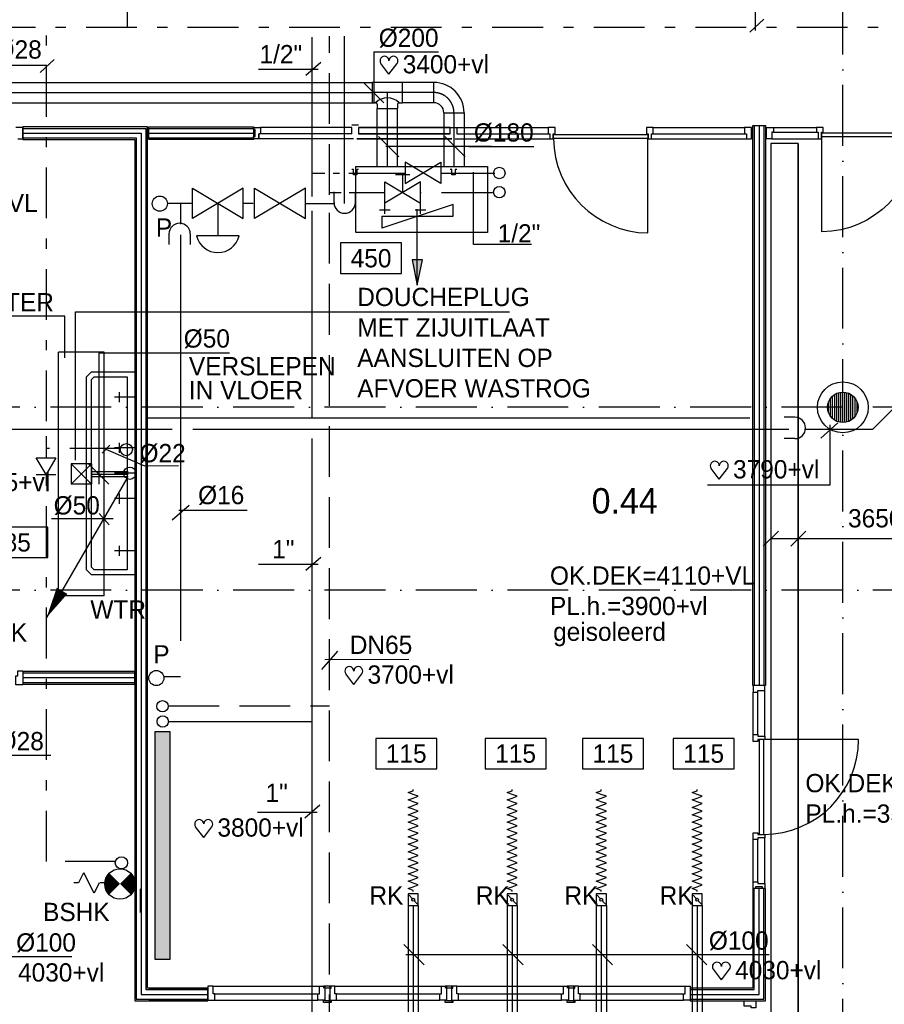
# Model space of a CAD drawing. Extents: x 25315 to 170951, y 867852 to 951952.
# Tile 94 of 119: x 108117 to 116632, y 915947 to 925645. Entities that reach past the tile are written whole.
import ezdxf
from ezdxf.enums import TextEntityAlignment as Align

# ---------------------------------------------------------------- set-up
doc = ezdxf.new("R2010")
doc.units = 0
doc.header["$LTSCALE"] = 100
for name, pattern in [('2322000', [45, 40, -5]), ('2322107', [2000, 1000, 1000]), ('2322108', [7, 5, -2]), ('2322109', [10, 5, -2, 1, -2]), ('2322121', [2000, 1000, 1000]), ('CENTER2', [11.25, 7.5, -1.25, 1.25, -1.25]), ('CENTER4', [5, 3.125, -0.625, 0.625, -0.625]), ('DASHDOT', [9, 6, -1.5, 0, -1.5]), ('LURETOUR', [6, 4, -2])]:
    doc.linetypes.add(name, pattern=pattern)
doc.layers.get('0').update_dxf_attribs({"linetype": 'CONTINUOUS'})
for name, color, linetype in [('AL$7----_STRAMIEN', 1, 'DASHDOT'), ('AL22----_BINNENWAND', 7, 'CONTINUOUS'), ('BOUW', 8, 'CONTINUOUS'), ('KABELGOOT', 8, 'CONTINUOUS'), ('WL$1----', 4, 'CONTINUOUS'), ('WL524---', 4, 'CONTINUOUS'), ('WL531---', 4, 'CONTINUOUS'), ('WL561---', 4, 'CONTINUOUS'), ('WL561---_AANVOER', 4, 'CONTINUOUS'), ('WL561---_RETOUR', 4, 'CONTINUOUS'), ('WL570---', 3, 'CONTINUOUS'), ('WL570---_HARTLIJN', 7, 'CONTINUOUS'), ('WL570---_RETOUR', 3, 'CONTINUOUS'), ('WL570---_TOEVOER', 3, 'CONTINUOUS'), ('WM541---', 1, 'CONTINUOUS'), ('WM570---', 1, 'CONTINUOUS')]:
    doc.layers.add(name, color=color, linetype=linetype)
doc.styles.add('BURO-018', font='BUROFONT.shx', dxfattribs={"height": 180})
doc.styles.add('BURO-025', font='BUROFONT.shx', dxfattribs={"height": 250})

# ---------------------------------------------------------------- blocks, each defined once
blk = doc.blocks.new('BU11467H01')
at = {"linetype": 'CONTINUOUS'}
blk.add_lwpolyline([(0, 114), (67, 114), (67, 67), (50, 67), (50, 0), (0, 0)], close=True, dxfattribs=at)
blk = doc.blocks.new('LDV2121')
at = {"color": 0, "linetype": 'CONTINUOUS'}
blk.add_line((-0.25, -0.433), (-6.75, -11.691), dxfattribs=at)
blk.add_lwpolyline([(-6.75, -11.691, 0, 1, 0), (-5.5, -9.526, 1, 1, 0)], format="xyseb", dxfattribs=at)
blk.add_circle((0, 0), 0.5, dxfattribs=at)
blk = doc.blocks.new('BU11467H02')
at = {"linetype": 'CONTINUOUS'}
blk.add_lwpolyline([(33.5, 114), (-33.5, 114), (-33.5, 67), (-16.5, 67), (-16.5, 0), (16.5, 0), (16.5, 67), (33.5, 67)], close=True, dxfattribs=at)
blk = doc.blocks.new('CVHATCH1')
at = {"color": 0, "linetype": 'CONTINUOUS'}
blk.add_solid([(-0.5, -0.5), (0.5, -0.5), (-0.5, 0.5), (0.5, 0.5)], dxfattribs=at)
blk = doc.blocks.new('2322401')
at = {"color": 0, "linetype": 'CONTINUOUS'}
for p, q in [((-0.5, 0.5, 1), (-0.5, 0.5)), ((-0.5, 0.5, 1), (-0.5, -0.5, 1)), ((0.5, 0.5, 1), (-0.5, 0.5, 1)), ((0.5, 0.5), (-0.5, 0.5)), ((-0.5, 0.5), (-0.5, -0.5)), ((0.5, 0.5, 1), (0.5, 0.5)), ((0.5, -0.5, 1), (0.5, 0.5, 1)), ((0.5, -0.5), (0.5, 0.5)), ((-0.5, -0.5, 1), (-0.5, -0.5)), ((-0.5, -0.5, 1), (0.5, -0.5, 1)), ((-0.5, -0.5), (0.5, -0.5)), ((0.5, -0.5, 1), (0.5, -0.5))]:
    blk.add_line(p, q, dxfattribs=at)
blk = doc.blocks.new('A$C4BCC12D8')
at = {"layer": 'BOUW', "color": 1, "style": 'BURO-018'}
blk.add_text('geisoleerd', height=180, dxfattribs=at).set_placement((0, 60))
blk = doc.blocks.new('LU-ORND')
at = {"color": 0, "linetype": 'CONTINUOUS'}
for p, q in [((-3, 1.5), (-3, -1.5)), ((3, 1.5), (-3, 1.5)), ((3, -1.5), (3, 1.5)), ((-3, -1.5), (3, -1.5))]:
    blk.add_line(p, q, dxfattribs=at)
blk = doc.blocks.new('3048301')
at = {"color": 0, "linetype": 'CONTINUOUS'}
for p, q in [((-2.5, 1.5), (2.5, -1.5)), ((-2.5, -1.5), (-2.5, 1.5)), ((2.5, 1.5), (-2.5, -1.5)), ((2.5, -1.5), (2.5, 1.5))]:
    blk.add_line(p, q, dxfattribs=at)
at = {"color": 0, "linetype": 'CONTINUOUS', "style": 'BURO-018', "flags": 1}
blk.add_attdef('CV_MATCODE', (0, 0), '', height=1.8, dxfattribs=at)
blk = doc.blocks.new('LDS')
at = {"color": 0, "linetype": 'CONTINUOUS'}
for p, q in [((0, 1), (1, 1)), ((0, -1), (1, -1))]:
    blk.add_line(p, q, dxfattribs=at)
blk.add_arc((0, 0), 1, 90, 270, dxfattribs=at)
blk = doc.blocks.new('3048311')
at = {"color": 0, "linetype": 'CONTINUOUS'}
for p, q in [((-2.5, 1.5), (0, 0)), ((-2.5, -1.5), (-2.5, 1.5)), ((0, -1.5), (0, 1.5)), ((0, 0), (-2.5, -1.5))]:
    blk.add_line(p, q, dxfattribs=at)
at = {"color": 0, "linetype": 'CONTINUOUS', "style": 'BURO-018', "flags": 1}
blk.add_attdef('CV_MATCODE', (0, 0), '', height=1.8, dxfattribs=at)
blk = doc.blocks.new('HART')
at = {"color": 1}
for q in [(-39.7, 52.4), (39.7, 52.4)]:
    blk.add_line((0, 0), q, dxfattribs=at)
for centre, start, end in [((-22.1, 65.7), 0, 217.1867), ((22.1, 65.7), 322.8133, 180)]:
    blk.add_arc(centre, 22.1, start, end, dxfattribs=at)
blk = doc.blocks.new('LU-1D-K-C8')
at = {"color": 0, "linetype": 'CONTINUOUS'}
for p, q in [((-0.5, 100), (0.5, 100)), ((-0.5, -100), (0.5, -100))]:
    blk.add_line(p, q, dxfattribs=at)
at = {"layer": 'WL570---_HARTLIJN', "linetype": 'CENTER2'}
blk.add_line((-0.5, 0), (0.5, 0), dxfattribs=at)
blk = doc.blocks.new('LU-1D-B-1-C85AC8')
at = {"color": 0, "linetype": 'CONTINUOUS'}
for p, q in [((-100, 200), (100, 200)), ((-200, 100), (-200, -100))]:
    blk.add_line(p, q, dxfattribs=at)
for radius in [100, 300]:
    blk.add_arc((-200, 200), radius, 270, 0, dxfattribs=at)
at = {"layer": 'WL570---_HARTLIJN', "linetype": 'CENTER4'}
blk.add_arc((-200, 200), 200, 270, 0, dxfattribs=at)
blk = doc.blocks.new('LU-1D-F-643EB')
at = {"color": 0, "linetype": 'CONTINUOUS'}
for p, q in [((-501.7, 0), (-491.4, 0)), ((-491.4, 0), (-473.2, 50)), ((-473.2, 50), (-455, 0)), ((-455, 0), (-436.8, -50)), ((-436.8, -50), (-418.6, 0)), ((-418.6, 0), (-400.4, 50)), ((-400.4, 50), (-382.2, 0)), ((-382.2, 0), (-364, -50)), ((-364, -50), (-345.8, 0)), ((-345.8, 0), (-327.6, 50)), ((-327.6, 50), (-309.4, 0)), ((-309.4, 0), (-291.2, -50)), ((-291.2, -50), (-273, 0)), ((-273, 0), (-254.8, 50)), ((-254.8, 50), (-236.6, 0)), ((-236.6, 0), (-218.4, -50)), ((-218.4, -50), (-200.2, 0)), ((-200.2, 0), (-182, 50)), ((-182, 50), (-163.8, 0)), ((-163.8, 0), (-145.6, -50)), ((-145.6, -50), (-127.4, 0)), ((-127.4, 0), (-109.2, 50)), ((-109.2, 50), (-91, 0)), ((-91, 0), (-72.8, -50)), ((-72.8, -50), (-54.6, 0)), ((-54.6, 0), (-36.4, 50)), ((-36.4, 50), (-18.2, 0)), ((-18.2, 0), (0, -50)), ((0, -50), (18.2, 0)), ((18.2, 0), (36.4, 50)), ((36.4, 50), (54.6, 0)), ((54.6, 0), (72.8, -50)), ((72.8, -50), (91, 0)), ((91, 0), (109.2, 50)), ((109.2, 50), (127.4, 0)), ((127.4, 0), (145.6, -50)), ((145.6, -50), (163.8, 0)), ((163.8, 0), (182, 50)), ((182, 50), (200.2, 0)), ((200.2, 0), (218.4, -50)), ((218.4, -50), (236.6, 0)), ((236.6, 0), (254.8, 50)), ((254.8, 50), (273, 0)), ((273, 0), (291.2, -50)), ((291.2, -50), (309.4, 0)), ((309.4, 0), (327.6, 50)), ((327.6, 50), (345.8, 0)), ((345.8, 0), (364, -50)), ((364, -50), (382.2, 0)), ((382.2, 0), (400.4, 50)), ((400.4, 50), (418.6, 0)), ((418.6, 0), (436.8, -50)), ((436.8, -50), (455, 0)), ((455, 0), (473.2, 50)), ((473.2, 50), (491.4, 0)), ((491.4, 0), (501.7, 0))]:
    blk.add_line(p, q, dxfattribs=at)
blk = doc.blocks.new('LU-1D-KL1-6470')
at = {"color": 0, "linetype": 'CONTINUOUS'}
for p, q in [((-56, 50), (-56, -50)), ((56, 50), (-56, 50)), ((45.6, 40.7), (10.4, 9.3)), ((56, -50), (56, 50)), ((-56, -50), (56, -50)), ((-10.4, -9.3), (-45.6, -40.7))]:
    blk.add_line(p, q, dxfattribs=at)
blk.add_circle((0, 0), 14, dxfattribs=at)
blk = doc.blocks.new('LU-1D-K-64')
at = {"color": 0, "linetype": 'CONTINUOUS'}
for p, q in [((-0.5, 50), (0.5, 50)), ((-0.5, -50), (0.5, -50))]:
    blk.add_line(p, q, dxfattribs=at)
at = {"layer": 'WL570---_HARTLIJN', "linetype": 'CENTER2'}
blk.add_line((-0.5, 0), (0.5, 0), dxfattribs=at)
blk = doc.blocks.new('*U457', base_point=(107732.4, 610543.7))
at = {"color": 0, "linetype": 'CONTINUOUS'}
for p, q in [((107782.1, 610444), (107582.7, 610643.4)), ((108032.4, 610543.7), (107582.4, 610543.7)), ((108032.4, 610543.7), (108632.3, 610543.7))]:
    blk.add_line(p, q, dxfattribs=at)
at = {"layer": 'WM570---', "linetype": 'CONTINUOUS', "style": 'BURO-018'}
blk.add_text('%%c100', height=180, dxfattribs=at).set_placement((108082.4, 610593.7))
blk = doc.blocks.new('*U460', base_point=(111603.5, 619154.7))
at = {"color": 0, "linetype": 'CONTINUOUS'}
for p, q in [((111603.5, 619454.7), (111603.5, 618954.7)), ((111603.5, 619454.7), (112243.4, 619454.7)), ((111503.8, 619154.4), (111703.2, 618955))]:
    blk.add_line(p, q, dxfattribs=at)
at = {"layer": 'WM570---', "linetype": 'CONTINUOUS', "style": 'BURO-018'}
blk.add_text('%%c200', height=180, dxfattribs=at).set_placement((111653.5, 619504.7))
blk = doc.blocks.new('LU-1D-K-32')
at = {"color": 0, "linetype": 'CONTINUOUS'}
for p, q in [((-0.5, 25), (0.5, 25)), ((-0.5, -25), (0.5, -25))]:
    blk.add_line(p, q, dxfattribs=at)
at = {"layer": 'WL570---_HARTLIJN', "linetype": 'CENTER2'}
blk.add_line((-0.5, 0), (0.5, 0), dxfattribs=at)
blk = doc.blocks.new('LU-PIJL7')
at = {"color": 0, "linetype": 'CONTINUOUS'}
for p, q in [((0, 0), (-15, 0)), ((-5, -1), (-5, 1)), ((-5, 1), (0, 0)), ((0, 0), (-5, -1))]:
    blk.add_line(p, q, dxfattribs=at)
blk.add_solid([(-5, 1), (-5, -1), (0, 0)], dxfattribs=at)
blk = doc.blocks.new('2322615')
at = {"color": 0, "linetype": 'CONTINUOUS'}
for p, q in [((-2.5, -7.5), (2.5, 7.5)), ((0, 7.5), (2.5, 7.5)), ((0, 7.5), (0, -7.5)), ((0, -7.5), (-2.5, -7.5))]:
    blk.add_line(p, q, dxfattribs=at)
at = {"color": 0, "linetype": 'CONTINUOUS', "style": 'BURO-018', "flags": 1}
blk.add_attdef('W_ID', (0, 0), '', height=1.8, dxfattribs=at)
blk = doc.blocks.new('3048301A')
at = {"color": 0, "linetype": 'CONTINUOUS'}
for p, q in [((-2.5, 1.5), (2.5, -1.5)), ((-2.5, -3), (-2.5, 1.5)), ((2.5, 1.5), (-2.5, -1.5)), ((-1, 2.5), (1, 2.5)), ((0, 0), (0, 2.5)), ((2.5, -3), (2.5, 1.5)), ((-3.25, -2.5), (-1.75, -2.5)), ((1.75, -2.5), (3.25, -2.5))]:
    blk.add_line(p, q, dxfattribs=at)
at = {"color": 0, "linetype": 'CONTINUOUS', "style": 'BURO-018', "flags": 1}
blk.add_attdef('CV_MATCODE', (0, 0), '', height=1.8, dxfattribs=at)
blk = doc.blocks.new('LU-1D-T-5A-C8C85A12C9D')
at = {"color": 0, "linetype": 'CONTINUOUS'}
for p, q in [((-116, 100), (-150.3, 100)), ((-150.3, 100), (-150.3, -100)), ((-100, 116), (-100, 157.3)), ((100, 157.3), (-100, 157.3)), ((100, 116), (100, 157.3)), ((150.3, 100), (116, 100)), ((150.3, -100), (150.3, 100)), ((-150.3, -100), (150.3, -100))]:
    blk.add_line(p, q, dxfattribs=at)
at = {"color": 0, "linetype": 'CONTINUOUS', "flags": 128}
for points in [[(-116, 100, 0.02182), (-114.2, 100.1, 0.037214), (-113.2, 100.2, 0.006436), (-111.1, 100.8, 0.02182), (-110.5, 101, 0.02182), (-109.2, 101.5, 0.02182), (-108, 102.1, 0.02182), (-106.8, 102.9, 0.02182), (-105.7, 103.7, 0.02182), (-104.7, 104.7, 0.02182), (-103.7, 105.7, 0.02182), (-102.9, 106.8, 0.02182), (-102.1, 108, 0.02182), (-101.5, 109.2, 0.02182), (-101, 110.5, 0.02182), (-100.8, 111.1, 0.006436), (-100.2, 113.2, 0.037214), (-100.1, 114.2, 0.02182), (-100, 116)], [(100, 116, 0.02182), (100.1, 114.2, 0.037214), (100.2, 113.2, 0.006436), (100.8, 111.1, 0.02182), (101, 110.5, 0.02182), (101.5, 109.2, 0.02182), (102.1, 108, 0.02182), (102.9, 106.8, 0.02182), (103.7, 105.7, 0.02182), (104.7, 104.7, 0.02182), (105.7, 103.7, 0.02182), (106.8, 102.9, 0.02182), (108, 102.1, 0.02182), (109.2, 101.5, 0.02182), (110.5, 101, 0.02182), (111.1, 100.8, 0.006436), (113.2, 100.2, 0.037214), (114.2, 100.1, 0.02182), (116, 100)]]:
    blk.add_lwpolyline(points, format="xyb", dxfattribs=at)
at = {"color": 0, "linetype": 'CONTINUOUS'}
blk.add_arc((0, 216), 164, 225, 315, dxfattribs=at)
at = {"layer": 'WL570---_HARTLIJN', "linetype": 'CENTER4'}
for p, q in [((0, 157.3), (0, 0)), ((-150.3, 0), (150.3, 0))]:
    blk.add_line(p, q, dxfattribs=at)

msp = doc.modelspace()

# ---------------------------------------------------------------- hatches: boundary and pattern name
at = {"layer": 'BOUW'}
h = msp.add_hatch(dxfattribs=at)
h.set_pattern_fill('GEWPBET', color=256, scale=100, angle=90, style=0)
h.set_pattern_definition([(90, (116223.774, 921827.546), (-20, 1e-15), [])])
edge = h.paths.add_edge_path()
edge.add_arc((116223.8, 921827.5), 150, 0, 360)

# ---------------------------------------------------------------- linework, layer by layer
at = {"color": 1, "linetype": 'CONTINUOUS'}
for p, q in [((111851.2, 924295.1), (111651.8, 924494.5)), ((112503.2, 924295.1), (112303.8, 924494.5)), ((112763.6, 924394.8), (111723.2, 924394.8)), ((112540.6, 924394.8), (113180.5, 924394.8)), ((115499.9, 916435.7), (111921.3, 916435.7))]:
    msp.add_line(p, q, dxfattribs=at)
at = {"color": 2, "linetype": 'CONTINUOUS'}
for p, q in [((108746.5, 917241.8), (108696.9, 917142.7)), ((108850.6, 917042.7), (108750.6, 917242.7)), ((108696.9, 917142.7), (108650.6, 917142.7)), ((108900.6, 917142.7), (108850.6, 917042.7)), ((108955.2, 917142.7), (108908.9, 917142.7))]:
    msp.add_line(p, q, dxfattribs=at)
at = {"color": 2, "linetype": 'CONTINUOUS', "const_width": 150}
for points in [[(109051.9, 917185.7, 0.414214), (109051.9, 917079.7, 1)], [(109157.9, 917185.7, -0.414214), (109157.9, 917079.7, -1)]]:
    msp.add_lwpolyline(points, format="xyb", dxfattribs=at)
at = {"color": 2, "linetype": 'CONTINUOUS'}
for centre, radius in [((112840.8, 924135.2), 56.2), ((112840.8, 923947.1), 56.2), ((109119.2, 917341), 60), ((109104.9, 917132.7), 150)]:
    msp.add_circle(centre, radius, dxfattribs=at)
at = {"layer": 'AL$7----_STRAMIEN', "color": 1}
for p, q in [((116223.6, 911801.7), (116223.6, 949017.7)), ((144123.6, 921827.5), (54329.2, 921827.5)), ((144123.6, 920027.5), (54329.2, 920027.5))]:
    msp.add_line(p, q, dxfattribs=at)
at = {"layer": 'AL22----_BINNENWAND', "color": 8, "linetype": 'CONTINUOUS'}
for p, q in [((108949.1, 922370.5), (108499.1, 922370.5)), ((108499.1, 919970.5), (108499.1, 922370.5)), ((108949.1, 919970.5), (108949.1, 922370.5)), ((108949.1, 919970.5), (108499.1, 919970.5))]:
    msp.add_line(p, q, dxfattribs=at)
at = {"layer": 'BOUW'}
for p, q in [((111388.6, 924608.4), (111455.6, 924608.4)), ((108147.6, 924584.7), (108080.6, 924584.7)), ((108147.6, 924470.7), (108147.6, 924584.7)), ((110421.1, 924584.7), (110488.1, 924584.7)), ((110421.1, 924562.7), (110421.1, 924584.7)), ((110437.1, 924562.7), (110421.1, 924562.7)), ((110437.1, 924495.7), (110437.1, 924562.7)), ((110471.1, 924521.7), (110471.1, 924470.7)), ((110488.1, 924521.7), (110471.1, 924521.7)), ((110471.1, 924470.7), (110471.1, 924521.7)), ((110488.1, 924584.7), (110488.1, 924521.7)), ((111388.6, 924584.7), (110488.1, 924584.7)), ((111388.6, 924521.7), (110488.1, 924521.7)), ((111388.6, 924521.7), (111388.6, 924584.7)), ((111455.6, 924584.7), (112355.6, 924584.7)), ((112355.6, 924584.7), (111455.6, 924584.7)), ((111455.6, 924584.7), (112355.6, 924584.7)), ((112355.6, 924584.7), (111455.6, 924584.7)), ((111455.6, 924584.7), (111455.6, 924521.7)), ((111455.6, 924521.7), (112355.6, 924521.7)), ((112355.6, 924521.7), (111455.6, 924521.7)), ((112355.6, 924584.7), (112422.6, 924584.7)), ((112355.6, 924521.7), (112355.6, 924584.7)), ((112422.6, 924584.7), (113322.6, 924584.7)), ((112422.6, 924584.7), (112422.6, 924521.7)), ((112422.6, 924521.7), (113322.6, 924521.7)), ((113322.6, 924584.7), (113322.6, 924521.7)), ((113389.6, 924584.7), (113322.6, 924584.7)), ((113322.6, 924521.7), (113339.6, 924521.7)), ((113339.6, 924521.7), (113339.6, 924470.7)), ((113372.6, 924521.7), (113389.6, 924521.7)), ((113372.6, 924470.7), (113372.6, 924521.7)), ((113374.6, 924515.7), (114304.6, 924515.7)), ((113374.6, 924474.7), (113374.6, 924515.7)), ((113389.6, 924521.7), (113389.6, 924584.7)), ((114289.6, 924584.7), (114289.6, 924521.7)), ((114356.6, 924584.7), (114289.6, 924584.7)), ((114289.6, 924521.7), (114306.6, 924521.7)), ((114304.6, 924515.7), (114304.6, 924474.7)), ((114306.6, 924521.7), (114306.6, 924470.7)), ((114339.6, 924521.7), (114356.6, 924521.7)), ((114339.6, 924470.7), (114339.6, 924521.7)), ((114356.6, 924521.7), (114356.6, 924584.7)), ((114356.6, 924584.7), (115256.6, 924584.7)), ((114356.6, 924521.7), (115256.6, 924521.7)), ((115540.6, 924584.7), (115963.6, 924584.7)), ((115540.6, 924537.7), (115963.6, 924537.7)), ((108097.6, 924470.7), (108147.6, 924470.7)), ((110421.1, 924495.7), (110437.1, 924495.7)), ((110421.1, 924470.7), (110421.1, 924495.7)), ((110471.1, 924470.7), (110421.1, 924470.7)), ((111405.6, 924470.7), (110471.1, 924470.7)), ((111438.6, 924470.7), (112372.6, 924470.7)), ((112372.6, 924470.7), (111438.6, 924470.7)), ((112405.6, 924470.7), (113339.6, 924470.7)), ((113339.6, 924470.7), (113372.6, 924470.7)), ((114304.6, 924474.7), (113374.6, 924474.7)), ((114304.6, 923544.7), (114304.6, 924474.7)), ((114306.6, 924470.7), (114339.6, 924470.7)), ((114339.6, 924470.7), (115273.6, 924470.7)), ((115523.6, 924470.7), (115981.1, 924470.7)), ((111405.6, 924168.3), (111388.6, 924168.3)), ((111405.6, 924117.3), (111405.6, 924168.3)), ((111438.6, 924168.3), (111438.6, 924117.3)), ((111455.6, 924168.3), (111438.6, 924168.3)), ((112372.6, 924168.3), (112355.6, 924168.3)), ((112372.6, 924117.3), (112372.6, 924168.3)), ((112405.6, 924168.3), (112405.6, 924117.3)), ((112422.6, 924168.3), (112405.6, 924168.3)), ((111438.6, 924117.3), (111405.6, 924117.3)), ((112405.6, 924117.3), (112372.6, 924117.3)), ((115341.4, 918604.4), (115341.4, 919020.7)), ((115388.4, 918604.4), (115388.4, 919020.7)), ((115455.4, 918587.4), (115455.4, 919037.7)), ((115341.4, 917154), (115341.4, 917570.4)), ((115388.4, 917154), (115388.4, 917570.4)), ((115455.4, 917137), (115455.4, 917587.4)), ((111071.4, 916126.7), (111121.4, 916126.7)), ((111071.4, 916050.7), (111071.4, 916126.7)), ((111121.4, 916126.7), (111121.4, 915987.7)), ((111221.5, 916126.7), (111171.5, 916126.7)), ((111171.5, 916126.7), (111171.5, 915987.7)), ((111221.5, 916126.7), (112271.5, 916126.7)), ((111221.5, 916050.7), (111221.5, 916126.7)), ((112271.5, 916126.7), (112321.5, 916126.7)), ((112271.5, 916050.7), (112271.5, 916126.7)), ((112321.5, 916126.7), (112321.5, 915987.7)), ((111054.4, 916050.7), (111071.4, 916050.7)), ((111054.4, 915987.7), (111054.4, 916050.7)), ((111121.4, 915987.7), (111054.4, 915987.7)), ((111171.5, 915987.7), (111238.5, 915987.7)), ((111238.5, 916050.7), (111221.5, 916050.7)), ((111238.5, 916050.7), (112254.5, 916050.7)), ((111238.5, 915987.7), (111238.5, 916050.7)), ((111238.5, 915987.7), (112254.5, 915987.7)), ((112254.5, 916050.7), (112271.5, 916050.7)), ((112254.5, 915987.7), (112254.5, 916050.7)), ((112321.5, 915987.7), (112254.5, 915987.7))]:
    msp.add_line(p, q, dxfattribs=at)
for points in [[(115461.1, 924602.7), (115461.1, 919088), (115336.1, 919088), (115336.1, 924602.7)], [(108147.6, 924465.2), (109250.1, 924465.2), (109250.1, 915982.2), (109971.4, 915982.2), (109971.4, 916107.2), (109375.1, 916107.2), (109375.1, 924590.2), (108147.6, 924590.2)], [(109387.6, 924590.2), (110421.1, 924590.2), (110421.1, 924465.2), (109387.6, 924465.2)], [(116015.6, 924490.7), (116015.6, 924531.7), (116950.1, 924531.7), (116950.1, 924490.7)], [(109250.1, 919225.2), (108147.6, 919225.2), (108147.6, 919100.2), (109250.1, 919100.2)], [(114721.6, 915982.4), (115461.1, 915982.4), (115461.1, 917086.9), (115336.1, 917086.9), (115336.1, 916107.4), (114721.6, 916107.4)]]:
    msp.add_lwpolyline(points, close=True, dxfattribs=at)
for points in [[(115351.1, 924602.7), (115351.1, 919088)], [(115398.6, 924602.7), (115398.6, 919088)], [(115446.1, 924602.7), (115446.1, 919088)], [(108147.6, 924575.2), (109360.1, 924575.2), (109360.1, 916092.2), (109971.4, 916092.2)], [(108147.6, 924527.7), (109312.6, 924527.7), (109312.6, 916044.7), (109971.4, 916044.7)], [(109387.6, 924575.2), (110421.1, 924575.2)], [(109387.6, 924527.7), (110421.1, 924527.7)], [(115323.6, 924470.7), (115323.6, 924584.7), (115256.6, 924584.7), (115256.6, 924521.7), (115273.6, 924521.7), (115273.6, 924470.7), (115323.6, 924470.7)], [(115473.6, 924470.7), (115473.6, 924584.7), (115540.6, 924584.7), (115540.6, 924537.7), (115523.6, 924537.7), (115523.6, 924470.7), (115473.6, 924470.7)], [(108147.6, 924480.2), (109265.1, 924480.2), (109265.1, 915997.2), (109971.4, 915997.2)], [(109387.6, 924480.2), (110421.1, 924480.2)], [(109250.1, 920177.8), (108950.1, 920177.8), (108825.1, 920177.8), (108775.1, 920227.8), (108775.1, 922127.8), (108825.1, 922177.8), (108950.1, 922177.8), (109250.1, 922177.8), (109250.1, 920177.8)], [(109175.1, 920227.8), (108950.1, 920227.8), (108850.1, 920227.8), (108825.1, 920252.8), (108825.1, 922102.8), (108850.1, 922127.8), (108950.1, 922127.8), (109175.1, 922127.8), (109175.1, 920227.8)], [(109250.1, 921927.8), (109050.1, 921927.8)], [(109100.1, 921877.8), (109100.1, 921977.8)], [(109250.1, 921427.8), (109050.1, 921427.8)], [(109100.1, 921377.8), (109100.1, 921477.8)], [(109250.1, 921177.8), (109050.1, 921177.8)], [(109250.1, 920927.8), (109050.1, 920927.8)], [(109100.1, 920877.8), (109100.1, 920977.8)], [(109100.1, 920364.5), (109100.1, 920464.5)], [(109250.1, 920414.5), (109050.1, 920414.5)], [(108147.6, 919232.2), (108147.6, 919093.2), (108080.6, 919093.2), (108080.6, 919181.2), (108097.6, 919181.2), (108097.6, 919232.2), (108147.6, 919232.2)], [(109250.1, 919210.2), (108147.6, 919210.2)], [(109250.1, 919162.7), (108147.6, 919162.7)], [(109250.1, 919115.2), (108147.6, 919115.2)], [(115455.4, 919037.9), (115455.4, 919088), (115404.4, 919088), (115404.4, 919087.9), (115341.4, 919087.9), (115341.4, 919020.9), (115388.4, 919020.9), (115388.4, 919037.9), (115455.4, 919037.9), (115455.4, 919088)], [(115404.4, 917620.5), (115404.4, 918554.5)], [(116378.4, 918554.5), (115444.4, 918554.5)], [(115444.4, 917620.5), (115444.4, 918554.5)], [(115364.4, 917087), (115341.4, 917087), (115341.4, 917154), (115388.4, 917154), (115388.4, 917137), (115455.4, 917137), (115455.4, 917087), (115431.4, 917087), (115431.4, 917104), (115364.4, 917104), (115364.4, 917087), (115341.4, 917087)], [(114721.6, 916044.9), (115398.6, 916044.9), (115398.6, 917086.9)], [(114721.6, 915997.4), (115446.1, 915997.4), (115446.1, 917086.9)], [(114721.6, 916092.4), (115351.1, 916092.4), (115351.1, 917086.9)], [(109968.5, 916104.7), (109387.6, 916104.7)], [(109971.4, 916126.7), (109971.4, 915987.7), (110038.4, 915987.7), (110038.4, 916050.7), (110021.4, 916050.7), (110021.4, 916126.7), (109971.4, 916126.7)], [(110021.4, 916126.7), (111071.4, 916126.7)], [(111171.5, 916107.2), (111184, 916107.2), (111184, 916125.2), (111121.4, 916125.2), (111108.9, 916125.2), (111108.9, 916107.2)], [(111171.5, 916101.7), (111171.5, 916107.2), (111121.4, 916107.2), (111121.4, 916101.7)], [(112371.5, 916107.2), (112384, 916107.2), (112384, 916125.2), (112321.5, 916125.2), (112309, 916125.2), (112309, 916107.2)], [(112371.5, 916101.7), (112371.5, 916107.2), (112321.5, 916107.2), (112321.5, 916101.7)], [(112371.5, 916126.7), (112371.5, 915987.7), (112438.5, 915987.7), (112438.5, 916050.7), (112421.5, 916050.7), (112421.5, 916126.7), (112371.5, 916126.7)], [(112421.5, 916126.7), (113471.5, 916126.7)], [(113521.5, 916126.7), (113521.5, 915987.7), (113454.5, 915987.7), (113454.5, 916050.7), (113471.5, 916050.7), (113471.5, 916126.7), (113521.5, 916126.7)], [(113571.6, 916107.2), (113584.1, 916107.2), (113584.1, 916125.2), (113521.5, 916125.2), (113509, 916125.2), (113509, 916107.2)], [(113571.6, 916101.7), (113571.6, 916107.2), (113521.5, 916107.2), (113521.5, 916101.7)], [(113571.6, 916126.7), (113571.6, 915987.7), (113638.6, 915987.7), (113638.6, 916050.7), (113621.6, 916050.7), (113621.6, 916126.7), (113571.6, 916126.7)], [(113621.6, 916126.7), (114671.6, 916126.7)], [(114721.6, 916126.7), (114721.6, 915987.7), (114654.6, 915987.7), (114654.6, 916050.7), (114671.6, 916050.7), (114671.6, 916126.7), (114721.6, 916126.7)], [(109968.5, 915984.7), (109387.6, 915984.7)], [(110038.4, 916050.7), (111054.4, 916050.7)], [(110038.4, 915987.7), (111054.4, 915987.7)], [(111171.5, 915982.2), (111184, 915982.2), (111184, 915964.2), (111121.4, 915964.2), (111108.9, 915964.2), (111108.9, 915982.2)], [(111171.5, 915987.7), (111171.5, 915982.2), (111121.4, 915982.2), (111121.4, 915987.7)], [(112371.5, 915982.2), (112384, 915982.2), (112384, 915964.2), (112321.5, 915964.2), (112309, 915964.2), (112309, 915982.2)], [(112371.5, 915987.7), (112371.5, 915982.2), (112321.5, 915982.2), (112321.5, 915987.7)], [(112438.5, 916050.7), (113454.5, 916050.7)], [(112438.5, 915987.7), (113454.5, 915987.7)], [(113571.6, 915982.2), (113584.1, 915982.2), (113584.1, 915964.2), (113521.5, 915964.2), (113509, 915964.2), (113509, 915982.2)], [(113571.6, 915987.7), (113571.6, 915982.2), (113521.5, 915982.2), (113521.5, 915987.7)], [(113638.6, 916050.7), (114654.6, 916050.7)], [(113638.6, 915987.7), (114654.6, 915987.7)]]:
    msp.add_lwpolyline(points, dxfattribs=at)
msp.add_lwpolyline([(116950.1, 924490.7, -0.408724), (116015.6, 923556.2), (116015.6, 924490.7)], format="xyb", dxfattribs=at)
for radius in [250, 150]:
    msp.add_circle((116223.8, 921827.5), radius, dxfattribs=at)
for centre, radius, start, end in [((114313.4, 924483.5), 938.9, 180.53799, 269.46201), ((115444.4, 918554.5), 934, 270, 0)]:
    msp.add_arc(centre, radius, start, end, dxfattribs=at)
at = {"layer": 'KABELGOOT', "color": 8}
for p, q in [((115515.6, 924426.2, 3650), (115515.6, 913929.1, 3650)), ((115515.6, 924426.2, 3710), (115515.6, 913929.1, 3710)), ((115785.6, 924426.2, 3650), (115515.6, 924426.2, 3650)), ((115515.6, 924426.2, 3650), (115515.6, 924366.2, 3650)), ((115785.6, 913929.1, 3710), (115785.6, 924426.2, 3710)), ((115785.6, 924426.2, 3650), (115785.6, 913929.1, 3650)), ((115785.6, 924366.2, 3650), (115785.6, 924426.2, 3650)), ((115440.7, 920459.2), (115590.7, 920609.2)), ((115515.7, 920534.2), (116017.7, 920534.2)), ((115710.7, 920459.2), (115860.7, 920609.2)), ((116017.7, 920534.2), (117392.7, 920534.2))]:
    msp.add_line(p, q, dxfattribs=at)
at = {"layer": 'WL$1----', "linetype": '2322000'}
for p, q in [((111317.5, 923836.2), (111317.5, 925482.6)), ((109581.3, 923836.9), (109820.2, 923836.9)), ((109701.2, 923836.2), (109701.2, 923629.8)), ((110317.4, 923836.9), (110417.3, 923836.9)), ((110938.1, 923836.2), (111214.7, 923836.2)), ((109701.2, 923526.9), (109701.2, 919171.5)), ((109701.2, 919171.5), (109541, 919171.5))]:
    msp.add_line(p, q, dxfattribs=at)
at = {"layer": 'WL$1----'}
for p, q in [((111424.5, 924199.4), (112723.7, 924199.4)), ((111424.5, 924199.4), (111424.5, 923549.4)), ((112723.7, 924199.4), (112723.7, 923549.4)), ((112723.7, 923549.4), (111431.7, 923549.4))]:
    msp.add_line(p, q, dxfattribs=at)
at = {"layer": 'WL$1----', "color": 2}
for p, q in [((110069.1, 923836.9), (110069.1, 923515.2)), ((110278.9, 923515.1), (109858.8, 923515.1))]:
    msp.add_line(p, q, dxfattribs=at)
at = {"layer": 'WL$1----', "color": 1}
for p, q in [((109345.5, 921251.8), (109681.1, 921253.4)), ((109619.9, 920717.9), (109787.5, 920863.6)), ((109686.2, 920816.1), (110356.7, 920816.1))]:
    msp.add_line(p, q, dxfattribs=at)
at = {"layer": 'WL$1----', "color": 2}
msp.add_arc((110068.8, 923568.2), 216.6, 194.18076, 345.81924, dxfattribs=at)
at = {"layer": 'WL524---', "linetype": '2322121'}
for p, q in [((116730, 921823.3), (116516.1, 921609.4)), ((109617.6, 921609.4), (107448.7, 921609.4)), ((115690.8, 921609.4), (109821.1, 921609.4)), ((116516.1, 921609.4), (115848.9, 921609.4))]:
    msp.add_line(p, q, dxfattribs=at)
at = {"layer": 'WL531---', "color": 4, "linetype": '2322109'}
for p, q in [((109179.3, 925571.2), (109179.3, 925750.1)), ((100771.4, 925571.2), (118695.8, 925571.2)), ((109306.7, 916852.9), (109306.7, 917086.3))]:
    msp.add_line(p, q, dxfattribs=at)
at = {"layer": 'WL531---', "linetype": '2322109'}
for p, q in [((108379.8, 921689.8), (108379.8, 925576.1)), ((108379.8, 921325.1), (108379.8, 921542.5)), ((109111.3, 921421.2), (108382.4, 921421.2)), ((108379.8, 917354.3), (108379.8, 921170.2)), ((109064.4, 917354.3), (108379.8, 917354.3))]:
    msp.add_line(p, q, dxfattribs=at)
at = {"layer": 'WL531---', "color": 1}
msp.add_line((108967.1, 921416.3), (109345.5, 921251.8), dxfattribs=at)
msp.add_circle((109167.7, 921410.8), 59.8, dxfattribs=at)
at = {"layer": 'WL561---', "color": 1}
for p, q in [((115362.9, 925539.4), (115362.9, 925937.3)), ((115308, 925523.1), (115446, 925651.8)), ((107881.5, 925197.7), (108383, 925197.7)), ((108318.9, 925124.1), (108456.9, 925252.8)), ((112587.1, 923432.4), (112587.1, 924144.9)), ((111093.9, 919244.6), (111250.2, 919426.8)), ((111121.1, 919344.9), (111948.4, 919345.4)), ((108423.3, 918399.7), (107871.5, 918399.7))]:
    msp.add_line(p, q, dxfattribs=at)
for centre in [(109523.8, 918882.9), (109525.5, 918732.7)]:
    msp.add_circle(centre, 55.7, dxfattribs=at)
at = {"layer": 'WL561---_AANVOER', "linetype": '2322107'}
for p, q in [((110997.9, 923902.8), (110997.9, 925472.2)), ((110999.5, 924134), (111121.1, 924134)), ((111204.4, 924134), (111265.5, 924134)), ((111359.9, 924134), (111911.3, 924134)), ((112265.7, 924134), (112795.2, 924134)), ((110997.9, 921723), (110997.9, 923761.9)), ((110997.9, 914082.8), (110997.9, 921519)), ((109589.6, 918732.5), (110997.9, 918732.5))]:
    msp.add_line(p, q, dxfattribs=at)
at = {"layer": 'WL561---_RETOUR', "linetype": '2322108'}
for p, q in [((111168.8, 923919), (111168.8, 925482.6)), ((111282.9, 923938.5), (111170.5, 923938.5)), ((111706, 923938.5), (111362.7, 923938.5)), ((112772.4, 923938.5), (112067, 923938.5)), ((111168.8, 914142.5), (111168.8, 923778.2)), ((109581.6, 918886.4), (111168.8, 918886.4))]:
    msp.add_line(p, q, dxfattribs=at)
at = {"layer": 'WL561---_RETOUR', "color": 1}
for p, q in [((110934.6, 925099.9), (111083.4, 925228.5)), ((110934.6, 920224.3), (111083.4, 920352.9)), ((110924.6, 917783.4), (111073.4, 917912))]:
    msp.add_line(p, q, dxfattribs=at)
at = {"layer": 'WL570---', "color": 1}
for p, q in [((110470.6, 925157.9), (111058.1, 925157.9)), ((113158, 923432.4), (112587.1, 923432.4)), ((110470.6, 920282.3), (111058.1, 920282.3)), ((110460.7, 917841.4), (111048.2, 917841.4))]:
    msp.add_line(p, q, dxfattribs=at)
at = {"layer": 'WL570---', "color": 4}
msp.add_line((109380.2, 921725.4), (115308.6, 921725.4), dxfattribs=at)
at = {"layer": 'WL570---'}
for centre in [(109497, 923833.6), (109462.9, 919161.1)]:
    msp.add_circle(centre, 74.7, dxfattribs=at)
at = {"layer": 'WL570---_HARTLIJN', "color": 1, "linetype": 'CONTINUOUS'}
for p, q in [((109036.6, 920727.5), (108429.8, 920727.5)), ((108898.7, 920781.6), (108997.9, 920670))]:
    msp.add_line(p, q, dxfattribs=at)
at = {"layer": 'WM541---', "color": 3}
for p, q in [((108824.1, 921270.5), (108624.1, 921070.5)), ((108824.1, 921270.5), (108624.1, 921270.5)), ((108824.1, 921070.5), (108624.1, 921270.5)), ((108624.1, 921270.5), (108624.1, 921070.5)), ((108824.1, 921270.5), (108824.1, 921070.5)), ((108824.1, 921070.5), (108624.1, 921070.5))]:
    msp.add_line(p, q, dxfattribs=at)
at = {"layer": 'WM570---'}
for p, q in [((108667.5, 922766.8), (112939.9, 922766.8)), ((108667.5, 921308.5), (108667.5, 922766.8)), ((108561.8, 922726.9), (106473.5, 922726.9)), ((108561.8, 922313.6), (108561.8, 922726.9)), ((116007, 921525.1), (116175, 921673.3)), ((116095.9, 921653.5), (116095.9, 921060.9)), ((108930.6, 921377), (109003.6, 921455.6)), ((116095.9, 921060.9), (114890.3, 921060.9))]:
    msp.add_line(p, q, dxfattribs=at)
at = {"layer": 'WM570---', "color": 1}
for p, q in [((108895.5, 922365.6), (110182.5, 922365.6)), ((108895.5, 922365.6), (108895.5, 921069.6)), ((108795.8, 921269.3), (108995.3, 921069.9))]:
    msp.add_line(p, q, dxfattribs=at)
at = {"layer": 'WM570---', "linetype": 'CONTINUOUS'}
for p, q in [((112100.6, 916336), (111901.2, 916535.4)), ((113074.6, 916336), (112875.2, 916535.4)), ((113956.7, 916336), (113757.3, 916535.4)), ((114884.7, 916336), (114685.3, 916535.4))]:
    msp.add_line(p, q, dxfattribs=at)

# ---------------------------------------------------------------- block references
at = {"layer": 'BOUW'}
msp.add_blockref('BU11467H02', (115997.1, 924470.7), dxfattribs=at)
at = {"layer": 'BOUW', "xscale": -1, "rotation": 90}
for p in [(115455.4, 918570.9), (115455.4, 917603.9)]:
    msp.add_blockref('BU11467H02', p, dxfattribs=at)
at = {"layer": 'BOUW', "rotation": 270}
msp.add_blockref('BU11467H01', (115253.4, 915980.7), dxfattribs=at)
at = {"layer": 'WL$1----', "color": 2, "xscale": 100, "yscale": 100, "zscale": 100}
for p in [(110069.1, 923836.9), (110680.5, 923836.9)]:
    msp.add_blockref('3048301', p, dxfattribs=at)
at = {"layer": 'WL$1----', "color": 2, "xscale": 105, "yscale": 105, "zscale": 105}
for p, rotation in [((111318, 923843.3), 89.99999999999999), ((109692.2, 923535.1), 270), ((115751.7, 921624.1), 180)]:
    msp.add_blockref('LDS', p, dxfattribs=dict(at, rotation=rotation))
at = {"layer": 'WL$1----', "extrusion": (0, 0, -1), "xscale": 46.8, "yscale": 46.8, "zscale": -46.8, "rotation": 270}
msp.add_blockref('2322615', (-112034.5, 923709.7), dxfattribs=at)
at = {"layer": 'WL524---', "color": 2, "xscale": 121.5, "yscale": 121.5, "zscale": 121.5}
msp.add_blockref('LDV2121', (109202.7, 921177.8), dxfattribs=at)
at = {"layer": 'WL561---', "color": 2, "extrusion": (0, 0, -1), "xscale": 70, "yscale": 70, "zscale": -70}
msp.add_blockref('3048301A', (-111889.1, 923943.3), dxfattribs=at)
at = {"layer": 'WL561---', "color": 2, "xscale": 65, "yscale": 65, "zscale": 65, "rotation": 270}
msp.add_blockref('3048311', (108376.9, 921165.9), dxfattribs=at)
at = {"layer": 'WL561---', "xscale": 2240, "yscale": 150}
for name, zscale, rotation in [('CVHATCH1', 2240, 90.00000000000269), ('2322401', 500, 90.00000000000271)]:
    msp.add_blockref(name, (109524.7, 917512.8), dxfattribs=dict(at, zscale=zscale, rotation=rotation))
at = {"layer": 'WL561---_AANVOER', "color": 2, "extrusion": (0, 0, -1), "xscale": 70, "yscale": 70, "zscale": -70, "rotation": 180}
msp.add_blockref('3048301', (-112088.7, 924137.4), dxfattribs=at)
at = {"layer": 'WL570---', "color": 1, "xscale": 2, "yscale": 2, "zscale": 2}
for p in [(111754.3, 925110), (115007.4, 921120.4), (111407.7, 919098.6), (109929.5, 917592), (115028, 916187.3)]:
    msp.add_blockref('HART', p, dxfattribs=at)
at = {"layer": 'WL570---'}
msp.add_blockref('A$C4BCC12D8', (113370.9, 919467.2), dxfattribs=at)
at = {"layer": 'WL570---_RETOUR', "linetype": 'LURETOUR', "rotation": 90}
msp.add_blockref('LU-1D-B-1-C85AC8', (112394.4, 924927.8), dxfattribs=at)
at = {"layer": 'WL570---_RETOUR', "linetype": 'LURETOUR'}
for name, p, xscale, rotation in [('LU-1D-K-C8', (111738.6, 924484.8), 571.5207672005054, 90), ('LU-1D-K-C8', (112394.4, 924463), 528.0369384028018, 270), ('LU-1D-K-64', (111993.2, 916304.1), 1235.418934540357, 270), ('LU-1D-K-64', (112967.9, 916304.1), 1235.418934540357, 270), ('LU-1D-K-64', (113844.9, 916304.1), 1235.418934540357, 270), ('LU-1D-K-64', (114789.7, 916304.1), 1235.418934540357, 270)]:
    msp.add_blockref(name, p, dxfattribs=dict(at, xscale=xscale, rotation=rotation))
at = {"layer": 'WL570---_RETOUR', "linetype": 'CONTINUOUS', "rotation": 90}
for p in [(111993.2, 916978), (112967.9, 916978), (113844.9, 916978), (114789.7, 916978)]:
    msp.add_blockref('LU-1D-KL1-6470', p, dxfattribs=at)
at = {"layer": 'WL570---_TOEVOER', "linetype": 'CONTINUOUS'}
for name, p, xscale in [('LU-1D-K-C8', (107401.7, 924927.8), 8373.066413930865), ('LU-1D-K-32', (109005.1, 921169.6), 361.1358033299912)]:
    msp.add_blockref(name, p, dxfattribs=dict(at, xscale=xscale))
for name, p, rotation in [('LU-1D-T-5A-C8C85A12C9D', (111738.6, 924927.8), 180), ('LU-1D-F-643EB', (111993.2, 917559.9), 90), ('LU-1D-F-643EB', (112967.9, 917559.9), 90), ('LU-1D-F-643EB', (113844.9, 917559.9), 90), ('LU-1D-F-643EB', (114789.7, 917559.9), 90)]:
    msp.add_blockref(name, p, dxfattribs=dict(at, rotation=rotation))
at = {"layer": 'WL570---_TOEVOER', "linetype": 'CONTINUOUS', "xscale": 305.5242444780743, "rotation": 180}
msp.add_blockref('LU-1D-K-C8', (112041.6, 924927.8), dxfattribs=at)
at = {"layer": 'WL570---_TOEVOER', "extrusion": (0, 0, -1), "xscale": 50, "yscale": 50, "zscale": -50, "rotation": 270}
msp.add_blockref('LU-PIJL7', (-112033.1, 923029.7), dxfattribs=at)
at = {"layer": 'WM570---'}
for name, p in [('*U460', (111603.5, 925027.8)), ('*U457', (107732.4, 916416.8))]:
    msp.add_blockref(name, p, dxfattribs=at)
ref = msp.add_blockref('LU-ORND', (111577.7, 923296), dxfattribs=dict(at, xscale=100, yscale=100, zscale=100))
ref.add_attrib('LU_TEXT1', '450', dxfattribs={"layer": '0', "color": 1, "linetype": 'CONTINUOUS', "height": 180, "style": 'BURO-018'}).set_placement((111577.7, 923296), align=Align.MIDDLE)
ref = msp.add_blockref('LU-ORND', (108093.3, 920497.2), dxfattribs=dict(at, xscale=100, yscale=100, zscale=100))
ref.add_attrib('LU_TEXT1', '85', dxfattribs={"layer": '0', "color": 1, "linetype": 'CONTINUOUS', "height": 180, "style": 'BURO-018'}).set_placement((108093.3, 920497.2), align=Align.MIDDLE)
ref = msp.add_blockref('LU-ORND', (111924, 918415.4), dxfattribs=dict(at, xscale=100, yscale=100, zscale=100))
ref.add_attrib('LU_TEXT1', '115', dxfattribs={"layer": '0', "color": 1, "linetype": 'CONTINUOUS', "height": 180, "style": 'BURO-018'}).set_placement((111924, 918415.4), align=Align.MIDDLE)
ref = msp.add_blockref('LU-ORND', (113001.1, 918415.4), dxfattribs=dict(at, xscale=100, yscale=100, zscale=100))
ref.add_attrib('LU_TEXT1', '115', dxfattribs={"layer": '0', "color": 1, "linetype": 'CONTINUOUS', "height": 180, "style": 'BURO-018'}).set_placement((113001.1, 918415.4), align=Align.MIDDLE)
ref = msp.add_blockref('LU-ORND', (113960, 918415.4), dxfattribs=dict(at, xscale=100, yscale=100, zscale=100))
ref.add_attrib('LU_TEXT1', '115', dxfattribs={"layer": '0', "color": 1, "linetype": 'CONTINUOUS', "height": 180, "style": 'BURO-018'}).set_placement((113960, 918415.4), align=Align.MIDDLE)
ref = msp.add_blockref('LU-ORND', (114853.6, 918415.4), dxfattribs=dict(at, xscale=100, yscale=100, zscale=100))
ref.add_attrib('LU_TEXT1', '115', dxfattribs={"layer": '0', "color": 1, "linetype": 'CONTINUOUS', "height": 180, "style": 'BURO-018'}).set_placement((114853.6, 918415.4), align=Align.MIDDLE)

# ---------------------------------------------------------------- texts
at = {"layer": 'BOUW', "color": 1, "style": 'BURO-018'}
for s, p in [('OK.DEK=4110+VL', (106274, 923749.7)), ('OK.DEK=4110+VL', (113339.5, 920080.5)), ('PL.h.=3900+vl', (113339.5, 919780.5)), ('OK.DEK=4110+VL', (115855.4, 918036.2)), ('PL.h.=3500+vl ', (115855.4, 917736.2)), ('BSHK', (108347.7, 916767))]:
    msp.add_text(s, height=180, dxfattribs=at).set_placement(p)
at = {"layer": 'BOUW', "style": 'BURO-025'}
msp.add_text('0.44', height=250, dxfattribs=at).set_placement((113750.4, 920781.5))
at = {"layer": 'KABELGOOT', "color": 8, "style": 'BURO-018'}
msp.add_text('3650+VL', height=180, dxfattribs=at).set_placement((116760.7, 920734.8), align=Align.MIDDLE)
at = {"layer": 'WL$1----', "color": 1, "style": 'BURO-018'}
for s, p in [('P', (109458.4, 923508.3)), ('%%c22', (109297.2, 921286.1)), ('%%c16', (109874.3, 920873.4)), ('P', (109432.8, 919304.7))]:
    msp.add_text(s, height=180, dxfattribs=at).set_placement(p)
at = {"layer": 'WL561---', "color": 1, "style": 'BURO-018'}
for s, p in [('%%c28', (107879.5, 925262)), ('1/2"', (110479, 925216)), ('1/2"', (112824.7, 923451)), ('1"', (110603.7, 920340.4)), ('DN65', (111368.1, 919398.3)), ('1"', (110538.2, 917940.9))]:
    msp.add_text(s, height=180, dxfattribs=at).set_placement(p)
at = {"layer": 'WL570---', "color": 1, "style": 'BURO-018'}
for s, p in [('3400+vl', (111889.4, 925116.7)), ('3790+vl', (115142.5, 921127.2)), ('4005+vl', (107567.4, 921001.3)), ('3700+vl', (111542.9, 919105.4)), ('3800+vl', (110064.7, 917598.7)), ('4030+vl', (108100.8, 916171.3)), ('4030+vl', (115163.1, 916194.1))]:
    msp.add_text(s, height=180, dxfattribs=at).set_placement(p)
at = {"layer": 'WL570---_HARTLIJN', "color": 1, "linetype": 'CENTER4', "style": 'BURO-018'}
for s, p in [('%%c50', (108451.5, 920772.1)), ('%%c28', (107899.9, 918449.5))]:
    msp.add_text(s, height=180, dxfattribs=at).set_placement(p)
at = {"layer": 'WM570---', "linetype": 'CONTINUOUS', "style": 'BURO-018'}
for s, p in [('%%c180', (112590.6, 924444.8)), ('%%c50', (109732.6, 922415.6)), ('%%c100', (114904.5, 916485.7))]:
    msp.add_text(s, height=180, dxfattribs=at).set_placement(p)
at = {"layer": 'WM570---', "color": 1, "style": 'BURO-018'}
for s, p in [('VLOERROOSTER', (106448.2, 922772.2)), ('DOUCHEPLUG', (111441.5, 922824.7)), ('MET ZIJUITLAAT', (111441.5, 922524.7)), ('AANSLUITEN OP', (111441.5, 922224.7)), ('VERSLEPEN', (109783.8, 922142.5)), ('IN VLOER', (109783.8, 921907)), ('AFVOER WASTROG', (111441.5, 921924.7)), ('WTR', (108813.4, 919745.4)), ('RK', (107856.7, 919519.1)), ('RK', (111561.9, 916929.3)), ('RK', (112609.4, 916929.3)), ('RK', (113482.3, 916929.3)), ('RK', (114419.6, 916929.3))]:
    msp.add_text(s, height=180, dxfattribs=at).set_placement(p)

doc.saveas('drawing.dxf')
